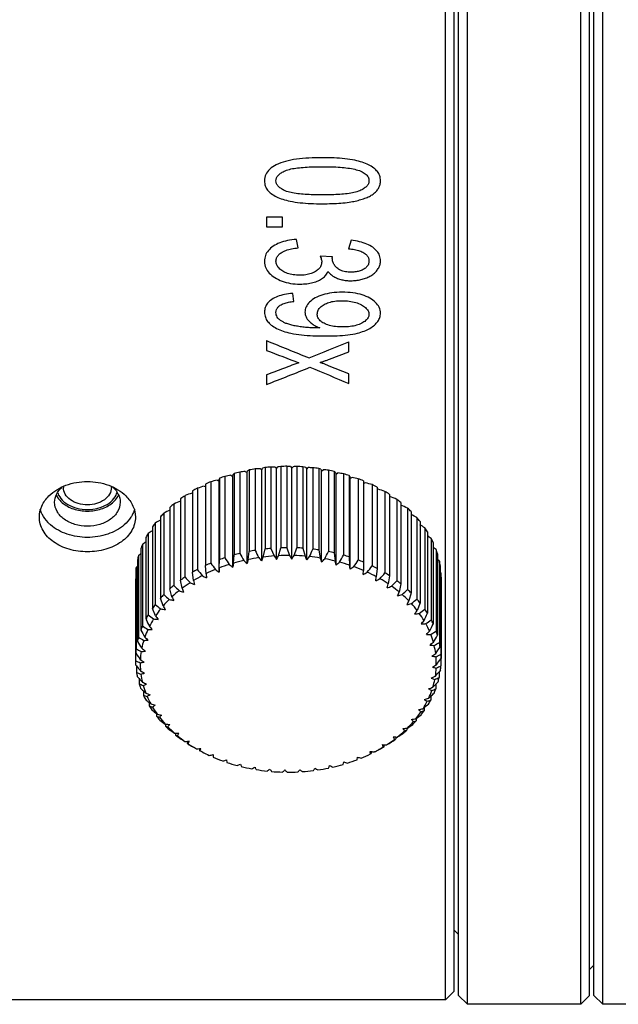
# Model space of a CAD drawing. Header units: millimetres. Extents: x -318 to -72, y -1102 to -995.
# Tile 13 of 24: x -176 to -162, y -1086 to -1063. Entities that reach past the tile are written whole.
import ezdxf

# ---------------------------------------------------------------- set-up
doc = ezdxf.new("R2010")
doc.units = ezdxf.units.MM
doc.header["$LTSCALE"] = 16.335
doc.layers.get('0').update_dxf_attribs({"linetype": 'CONTINUOUS'})

msp = doc.modelspace()

# ---------------------------------------------------------------- linework, layer by layer
at = {"color": 3, "linetype": 'Continuous'}
for p, q in [((-162.571, -1085.983), (-162.571, -1016.383)), ((-166.171, -1085.883), (-166.171, -1016.483)), ((-165.871, -1085.782), (-165.871, -1016.583)), ((-162.871, -1085.782), (-162.871, -1016.583)), ((-162.771, -1085.783), (-162.771, -1016.583)), ((-165.971, -1085.683), (-165.971, -1016.683)), ((-165.671, -1085.983), (-165.671, -1051.483)), ((-163.071, -1085.983), (-163.071, -1051.483)), ((-165.871, -1084.383), (-165.971, -1084.283)), ((-162.771, -1085.083), (-162.871, -1085.183)), ((-165.971, -1085.683), (-166.171, -1085.883)), ((-166.171, -1085.883), (-176.371, -1085.883)), ((-165.671, -1085.983), (-165.871, -1085.783)), ((-162.871, -1085.783), (-163.071, -1085.983)), ((-162.571, -1085.983), (-162.771, -1085.783)), ((-163.071, -1085.983), (-165.671, -1085.983)), ((-155.471, -1085.983), (-162.571, -1085.983))]:
    msp.add_line(p, q, dxfattribs=at)
at = {"linetype": 'Continuous'}
for p, q in [((-169.907, -1067.951), (-170.271, -1067.951)), ((-170.271, -1067.951), (-170.271, -1068.173)), ((-169.907, -1068.173), (-169.907, -1067.951)), ((-170.271, -1068.173), (-169.907, -1068.173)), ((-169.542, -1068.652), (-169.585, -1068.458)), ((-168.334, -1068.478), (-168.391, -1068.671)), ((-168.76, -1068.861), (-169.04, -1068.839)), ((-169.641, -1069.879), (-169.67, -1069.697)), ((-170.271, -1070.778), (-170.271, -1071.001)), ((-168.387, -1071.038), (-168.387, -1070.808)), ((-168.829, -1071.203), (-168.387, -1071.038)), ((-169.528, -1071.284), (-169.686, -1071.343)), ((-168.387, -1071.541), (-168.833, -1071.36)), ((-170.271, -1071.563), (-170.271, -1071.784)), ((-168.387, -1071.756), (-168.387, -1071.541)), ((-170.529, -1073.717), (-170.529, -1075.582)), ((-170.417, -1073.71), (-170.38, -1073.742)), ((-170.38, -1073.742), (-170.361, -1073.703)), ((-170.304, -1073.687), (-170.304, -1075.551)), ((-170.168, -1073.673), (-170.168, -1075.538)), ((-170.07, -1073.674), (-170.038, -1073.709)), ((-170.038, -1073.709), (-170.013, -1073.671)), ((-170.038, -1075.791), (-170.038, -1073.709)), ((-169.94, -1073.66), (-169.94, -1075.524)), ((-169.802, -1073.657), (-169.802, -1075.521)), ((-169.72, -1073.665), (-169.692, -1073.702)), ((-169.692, -1073.702), (-169.662, -1073.666)), ((-169.692, -1075.784), (-169.692, -1073.702)), ((-169.573, -1073.661), (-169.573, -1075.525)), ((-169.436, -1073.668), (-169.436, -1075.533)), ((-169.37, -1073.682), (-169.348, -1073.721)), ((-169.348, -1073.721), (-169.313, -1073.687)), ((-169.348, -1075.803), (-169.348, -1073.721)), ((-169.209, -1073.69), (-169.209, -1075.554)), ((-169.074, -1073.708), (-169.074, -1075.573)), ((-169.025, -1073.726), (-169.008, -1073.766)), ((-169.008, -1073.766), (-168.969, -1073.736)), ((-171.352, -1073.996), (-171.351, -1073.954)), ((-171.347, -1073.931), (-171.347, -1075.796)), ((-171.223, -1073.887), (-171.223, -1075.752)), ((-171.087, -1073.861), (-171.041, -1073.887)), ((-171.041, -1073.887), (-171.034, -1073.845)), ((-171.041, -1075.969), (-171.041, -1073.887)), ((-171.012, -1073.823), (-171.012, -1075.688)), ((-170.882, -1073.789), (-170.882, -1075.654)), ((-170.758, -1073.773), (-170.716, -1073.802)), ((-170.716, -1073.802), (-170.702, -1073.761)), ((-170.716, -1075.884), (-170.716, -1073.802)), ((-170.663, -1073.741), (-170.663, -1075.606)), ((-170.38, -1075.825), (-170.38, -1073.742)), ((-169.008, -1075.849), (-169.008, -1073.766)), ((-168.851, -1073.747), (-168.851, -1075.611)), ((-168.719, -1073.775), (-168.719, -1075.64)), ((-168.687, -1073.796), (-168.677, -1073.838)), ((-168.677, -1073.838), (-168.633, -1073.81)), ((-168.677, -1075.92), (-168.677, -1073.838)), ((-168.503, -1073.831), (-168.503, -1075.695)), ((-168.376, -1073.869), (-168.376, -1075.734)), ((-168.362, -1073.892), (-168.357, -1073.934)), ((-168.31, -1073.91), (-168.357, -1073.934)), ((-168.357, -1076.016), (-168.357, -1073.934)), ((-168.169, -1073.941), (-168.169, -1075.805)), ((-171.853, -1074.159), (-171.853, -1076.024)), ((-171.699, -1074.111), (-171.665, -1074.123)), ((-171.665, -1074.064), (-171.665, -1075.929)), ((-171.548, -1074.011), (-171.548, -1075.876)), ((-171.402, -1073.974), (-171.352, -1073.996)), ((-171.352, -1076.079), (-171.352, -1073.996)), ((-168.048, -1073.989), (-168.048, -1075.853)), ((-168.003, -1074.034), (-168.048, -1074.052)), ((-167.853, -1074.076), (-167.853, -1075.94)), ((-167.739, -1074.133), (-167.739, -1075.997)), ((-167.715, -1074.18), (-167.739, -1074.188)), ((-172.236, -1074.4), (-172.236, -1076.264)), ((-172.136, -1074.33), (-172.136, -1076.195)), ((-171.974, -1074.269), (-171.962, -1074.273)), ((-171.962, -1074.221), (-171.962, -1076.086)), ((-167.557, -1074.234), (-167.557, -1076.099)), ((-167.452, -1074.3), (-167.452, -1076.164)), ((-167.452, -1074.349), (-167.45, -1074.348)), ((-167.286, -1074.415), (-167.286, -1076.279)), ((-172.482, -1074.598), (-172.482, -1076.463)), ((-172.393, -1074.521), (-172.393, -1076.386)), ((-167.191, -1074.488), (-167.191, -1076.352)), ((-167.042, -1074.615), (-167.042, -1076.479)), ((-172.698, -1074.814), (-172.698, -1076.679)), ((-172.621, -1074.731), (-172.621, -1076.596)), ((-166.958, -1074.694), (-166.958, -1076.559)), ((-166.828, -1074.832), (-166.828, -1076.697)), ((-172.883, -1075.046), (-172.883, -1076.911)), ((-172.817, -1074.957), (-172.817, -1076.822)), ((-166.755, -1074.918), (-166.755, -1076.783)), ((-166.646, -1075.065), (-166.646, -1076.93)), ((-173.033, -1075.291), (-173.033, -1077.155)), ((-172.981, -1075.197), (-172.981, -1077.062)), ((-166.586, -1075.156), (-166.586, -1077.021)), ((-166.498, -1075.311), (-166.498, -1077.175)), ((-173.148, -1075.545), (-173.148, -1077.41)), ((-173.109, -1075.449), (-173.109, -1077.313)), ((-170.168, -1075.538), (-170.097, -1075.711)), ((-169.993, -1075.705), (-169.94, -1075.524)), ((-169.802, -1075.521), (-169.742, -1075.7)), ((-169.638, -1075.702), (-169.573, -1075.525)), ((-169.436, -1075.533), (-169.388, -1075.715)), ((-166.452, -1075.405), (-166.452, -1077.27)), ((-166.386, -1075.566), (-166.452, -1075.514)), ((-173.148, -1075.664), (-173.201, -1075.708)), ((-173.201, -1075.708), (-173.201, -1077.573)), ((-171.028, -1075.876), (-171.012, -1075.688)), ((-170.692, -1075.793), (-170.663, -1075.606)), ((-170.345, -1075.735), (-170.304, -1075.551)), ((-169.074, -1075.573), (-169.038, -1075.758)), ((-168.719, -1075.64), (-168.696, -1075.828)), ((-168.376, -1075.734), (-168.366, -1075.923)), ((-166.386, -1075.566), (-166.386, -1077.431)), ((-166.354, -1075.664), (-166.354, -1077.528)), ((-173.226, -1075.946), (-173.255, -1075.974)), ((-173.255, -1075.974), (-173.255, -1077.838)), ((-173.226, -1075.808), (-173.226, -1077.672)), ((-171.655, -1076.118), (-171.665, -1075.929)), ((-171.35, -1075.985), (-171.352, -1076.079)), ((-171.35, -1075.985), (-171.347, -1075.796)), ((-171.028, -1075.876), (-171.041, -1075.969)), ((-170.692, -1075.793), (-170.716, -1075.884)), ((-168.677, -1075.92), (-168.696, -1075.828)), ((-168.357, -1076.016), (-168.366, -1075.923)), ((-168.048, -1075.853), (-168.051, -1076.043)), ((-166.312, -1075.828), (-166.354, -1075.791)), ((-166.312, -1075.828), (-166.312, -1077.693)), ((-166.293, -1075.928), (-166.293, -1077.793)), ((-173.265, -1076.074), (-173.265, -1077.939)), ((-171.939, -1076.273), (-171.962, -1076.086)), ((-171.655, -1076.118), (-171.646, -1076.211)), ((-168.053, -1076.136), (-168.051, -1076.043)), ((-167.768, -1076.279), (-167.755, -1076.186)), ((-167.739, -1075.997), (-167.755, -1076.186)), ((-167.452, -1076.164), (-167.481, -1076.351)), ((-166.275, -1076.095), (-166.293, -1076.077)), ((-166.275, -1076.095), (-166.275, -1077.96)), ((-166.271, -1076.196), (-166.271, -1078.061)), ((-173.265, -1076.236), (-173.271, -1076.242)), ((-173.271, -1076.242), (-173.271, -1078.106)), ((-172.2, -1076.45), (-172.236, -1076.264)), ((-171.939, -1076.273), (-171.92, -1076.366)), ((-167.505, -1076.443), (-167.481, -1076.351)), ((-167.191, -1076.352), (-167.232, -1076.537)), ((-172.434, -1076.645), (-172.482, -1076.463)), ((-166.958, -1076.559), (-167.011, -1076.74)), ((-172.639, -1076.857), (-172.698, -1076.679)), ((-166.755, -1076.783), (-166.82, -1076.959)), ((-172.812, -1077.084), (-172.883, -1076.911)), ((-173.248, -1078.229), (-173.267, -1078.207)), ((-173.248, -1078.229), (-173.248, -1078.374)), ((-166.277, -1078.068), (-166.277, -1078.228)), ((-166.271, -1078.061), (-166.277, -1078.068)), ((-173.188, -1078.52), (-173.23, -1078.474)), ((-166.287, -1078.329), (-166.316, -1078.363)), ((-166.316, -1078.363), (-166.316, -1078.495)), ((-173.188, -1078.52), (-173.188, -1078.638)), ((-166.341, -1078.594), (-166.394, -1078.649)), ((-166.394, -1078.649), (-166.394, -1078.757)), ((-173.09, -1078.801), (-173.09, -1078.897)), ((-173.034, -1078.856), (-173.09, -1078.801)), ((-166.509, -1078.925), (-166.555, -1078.969)), ((-166.509, -1078.925), (-166.509, -1079.011)), ((-172.956, -1079.07), (-172.956, -1079.146)), ((-172.92, -1079.102), (-172.956, -1079.07)), ((-172.786, -1079.326), (-172.786, -1079.384)), ((-172.772, -1079.338), (-172.786, -1079.326)), ((-166.659, -1079.188), (-166.685, -1079.21)), ((-166.659, -1079.188), (-166.659, -1079.256)), ((-172.59, -1079.561), (-172.584, -1079.562)), ((-172.584, -1079.561), (-172.584, -1079.608)), ((-166.843, -1079.437), (-166.849, -1079.441)), ((-166.843, -1079.437), (-166.843, -1079.488)), ((-172.378, -1079.769), (-172.351, -1079.77)), ((-172.351, -1079.77), (-172.351, -1079.815)), ((-167.06, -1079.659), (-167.045, -1079.658)), ((-167.06, -1079.659), (-167.06, -1079.704)), ((-172.09, -1079.958), (-172.09, -1080.003)), ((-167.58, -1080.036), (-167.58, -1080.081)), ((-167.306, -1079.858), (-167.306, -1079.903)), ((-171.803, -1080.123), (-171.774, -1080.119)), ((-171.803, -1080.123), (-171.803, -1080.169)), ((-171.803, -1080.169), (-171.802, -1080.17)), ((-171.742, -1080.201), (-171.787, -1080.177)), ((-171.494, -1080.263), (-171.489, -1080.262)), ((-171.494, -1080.263), (-171.494, -1080.314)), ((-171.489, -1080.262), (-171.491, -1080.321)), ((-167.895, -1080.187), (-167.877, -1080.19)), ((-167.887, -1080.245), (-167.895, -1080.187)), ((-167.887, -1080.245), (-167.877, -1080.238)), ((-167.877, -1080.19), (-167.877, -1080.238)), ((-167.797, -1080.2), (-167.801, -1080.202)), ((-167.797, -1080.2), (-167.799, -1080.201)), ((-171.494, -1080.314), (-171.491, -1080.321)), ((-171.185, -1080.382), (-171.176, -1080.441)), ((-168.192, -1080.378), (-168.189, -1080.319))]:
    msp.add_line(p, q, dxfattribs=at)
for centre, radius, start, end in [((-51.494, -778.275), 315.699, 247.89942, 248.09106), ((-286.557, -780.018), 313.883, 291.93752, 292.11563), ((-48.758, -753.416), 340.038, 249.06245, 249.19646), ((-282.305, -788.805), 304.35, 291.59911, 291.80106), ((-59.891, -809.534), 283.782, 247.32843, 247.52232), ((-169.791, -1078.26), 4.602, 99.2235, 100.9156), ((-169.894, -1082.83), 9.134, 93.2879, 93.9886), ((-169.599, -1076.289), 2.696, 105.1522, 106.4058), ((-169.775, -1078.379), 4.722, 94.7729, 96.4367), ((-170.184, -1080.591), 6.918, 89.0547, 89.8606), ((-169.358, -1077.77), 4.151, 98.0561, 99.0797), ((-169.771, -1078.435), 4.778, 90.372, 92.0227), ((-170.233, -1078.624), 4.986, 84.0946, 85.0415), ((-169.296, -1079.608), 5.954, 92.6651, 93.5238), ((-169.77, -1078.418), 4.762, 85.9748, 87.6294), ((-170.08, -1076.983), 3.376, 77.8693, 79.0106), ((-169.462, -1081.755), 8.069, 88.2044, 88.9424), ((-169.761, -1078.327), 4.67, 81.5358, 83.2125), ((-169.776, -1075.71), 2.122, 69.2474, 70.6563), ((-169.892, -1084.154), 10.459, 84.2904, 84.9372), ((-169.056, -1074.347), 2.329, 169.7002, 170.2771), ((-169.9, -1077.852), 4.18, 108.4542, 110.2578), ((-168.462, -1087.892), 14.274, 100.5953, 101.1514), ((-170.299, -1074.553), 1.02, 134.3229, 136.0724), ((-169.831, -1078.079), 4.417, 103.7681, 105.5069), ((-169.328, -1085.284), 11.599, 97.0796, 97.6995), ((-169.957, -1075.206), 1.626, 115.7288, 117.2867), ((-169.733, -1078.173), 4.513, 77.0105, 78.726), ((-169.404, -1074.842), 1.268, 55.5616, 57.2758), ((-170.615, -1086.745), 13.086, 80.7118, 81.2877), ((-169.679, -1077.966), 4.3, 72.3518, 74.1239), ((-169.227, -1074.403), 1.005, 30.5804, 32.0972), ((-171.656, -1089.465), 15.911, 77.342, 77.8613), ((-169.594, -1077.722), 4.041, 67.511, 69.3582), ((-174.629, -1074.141), 0.292, 176.3656, 179.9942), ((-174.113, -1074.141), 0.292, 0.0059, 3.6633), ((-170.136, -1077.329), 3.605, 118.4484, 120.4385), ((-165.759, -1093.324), 20.111, 107.1791, 107.6409), ((-170.001, -1077.596), 3.904, 113.3308, 115.2181), ((-167.277, -1090.593), 17.123, 103.9387, 104.4432), ((-173.03, -1092.25), 18.897, 74.0993, 74.5724), ((-169.475, -1077.458), 3.751, 62.4378, 64.3792), ((-174.75, -1095.039), 22.013, 70.9276, 71.3622), ((-170.299, -1077.068), 3.297, 123.8582, 125.9703), ((-163.897, -1096.028), 23.21, 110.3654, 110.7913), ((-169.325, -1077.192), 3.446, 57.0811, 59.1359), ((-176.825, -1097.774), 25.232, 67.7863, 68.1881), ((-169.149, -1076.94), 3.139, 51.3906, 53.5773), ((-170.483, -1076.828), 2.995, 129.61, 131.8618), ((-161.635, -1098.766), 26.524, 113.5577, 113.9284), ((-179.215, -1100.301), 28.425, 64.6432, 64.975), ((-168.958, -1076.717), 2.845, 45.3205, 47.6554), ((-170.678, -1076.624), 2.712, 135.7484, 138.1542), ((-158.782, -1101.801), 30.402, 116.7848, 117.0783), ((-182.147, -1103.021), 32.083, 61.477, 61.741), ((-168.762, -1076.534), 2.577, 38.8353, 41.3297), ((-170.872, -1076.461), 2.459, 142.3063, 144.8744), ((-155.611, -1104.441), 34.137, 120.0359, 120.267), ((-185.523, -1105.588), 35.889, 58.2653, 58.4709), ((-168.575, -1076.395), 2.343, 31.9176, 34.5748), ((-171.05, -1076.344), 2.245, 149.2973, 152.0261), ((-151.979, -1106.915), 38.04, 123.3341, 123.5109), ((-189.38, -1107.979), 39.885, 54.991, 55.1453), ((-168.409, -1076.301), 2.152, 24.5776, 27.3894), ((-171.201, -1076.27), 2.077, 156.7054, 159.5802), ((-147.835, -1109.201), 42.166, 126.6969, 126.8255), ((-169.775, -1080.244), 4.722, 94.7729, 96.4367), ((-169.771, -1080.299), 4.778, 90.372, 92.0227), ((-169.77, -1080.283), 4.762, 85.9748, 87.6294), ((-171.314, -1076.232), 1.958, 164.4769, 167.4676), ((-169.905, -1079.702), 4.164, 108.4507, 110.2614), ((-115.351, -1039.879), 66.397, 212.70321, 212.86094), ((-169.834, -1079.931), 4.403, 103.7654, 105.5095), ((-105.607, -1039.044), 74.841, 209.28592, 209.4273), ((-169.793, -1080.145), 4.444, 98.4739, 101.6653), ((-169.793, -1080.115), 4.592, 99.2217, 100.9174), ((-93.483, -1038.391), 85.553, 205.76741, 205.89206), ((-153.002, -1060.04), 23.477, 222.0009, 222.2479), ((-206.612, -1061.726), 38.878, 338.738, 338.8789), ((-169.775, -1080.269), 4.569, 94.0388, 97.1708), ((-149.529, -1060.531), 25.563, 216.4301, 216.6532), ((-197.908, -1061.284), 31.42, 332.5018, 332.6787), ((-169.771, -1080.328), 4.629, 89.6454, 92.7493), ((-144.931, -1061.024), 28.827, 210.6032, 210.7977), ((-192.334, -1060.801), 27.15, 326.5067, 326.7148), ((-169.77, -1080.315), 4.615, 85.2475, 88.3566), ((-138.218, -1061.492), 34.262, 204.5287, 204.6899), ((-188.329, -1060.305), 24.504, 320.7697, 321.0042), ((-254.086, -1038.104), 92.772, 336.07577, 336.19113), ((-169.763, -1080.234), 4.534, 80.8015, 83.9468), ((-169.762, -1080.199), 4.677, 81.5372, 83.2111), ((-126.986, -1061.907), 44.274, 198.2311, 198.3541), ((-240.186, -1038.667), 80.334, 332.48764, 332.61995), ((-169.736, -1080.049), 4.525, 77.0127, 78.7238), ((-229.261, -1039.4), 70.773, 328.99797, 329.14682), ((-169.684, -1079.845), 4.315, 72.3548, 74.1208), ((-168.277, -1076.247), 2.009, 16.8622, 19.8054), ((-171.381, -1076.22), 1.89, 172.5163, 175.5792), ((-170.009, -1079.444), 3.886, 113.3264, 115.2225), ((-123.449, -1040.911), 59.464, 216.01497, 216.18885), ((-169.903, -1079.742), 4.026, 107.6508, 111.0613), ((-158.255, -1059.193), 21.093, 232.4034, 232.6869), ((-169.834, -1079.965), 4.26, 102.9956, 106.2794), ((-155.825, -1059.584), 22.078, 227.3203, 227.5872), ((-185.194, -1059.827), 22.775, 315.2925, 315.5491), ((-169.738, -1080.09), 4.388, 76.2614, 79.4751), ((-182.573, -1059.396), 21.59, 310.0646, 310.3395), ((-169.688, -1079.894), 4.186, 71.58, 74.8956), ((-180.269, -1059.046), 20.734, 305.0666, 305.3567), ((-220.335, -1040.323), 63.09, 325.61202, 325.77712), ((-169.608, -1079.66), 3.939, 66.7086, 70.1606), ((-169.6, -1079.603), 4.058, 67.5149, 69.3542), ((-212.824, -1041.45), 56.675, 322.3331, 322.5143), ((-169.483, -1079.34), 3.77, 62.4427, 64.3744), ((-168.187, -1076.224), 1.917, 8.8594, 11.8955), ((-170.31, -1078.917), 3.278, 123.852, 125.9765), ((-136.353, -1043.619), 48.389, 222.3135, 222.5197), ((-170.145, -1079.177), 3.586, 118.443, 120.4439), ((-170.137, -1079.234), 3.465, 117.558, 121.3289), ((-130.354, -1042.155), 53.566, 219.2187, 219.4087), ((-162.455, -1058.728), 19.752, 241.9572, 242.2664), ((-170.005, -1079.493), 3.757, 112.4881, 116.0607), ((-160.437, -1058.899), 20.354, 237.273, 237.5704), ((-178.17, -1058.804), 20.069, 300.2722, 300.5752), ((-169.496, -1079.406), 3.66, 61.5964, 65.2206), ((-206.36, -1042.794), 51.136, 319.1627, 319.36), ((-169.335, -1079.073), 3.465, 57.0869, 59.1302), ((-168.149, -1076.219), 1.878, 0.6954, 3.7716), ((-170.495, -1078.679), 2.976, 129.603, 131.8688), ((-141.636, -1045.306), 43.725, 225.2994, 225.5224), ((-170.298, -1078.982), 3.167, 122.9118, 126.9167), ((-164.353, -1058.706), 19.213, 246.4876, 246.8071), ((-176.211, -1058.698), 19.503, 295.651, 295.965), ((-169.353, -1079.147), 3.365, 56.1923, 60.0248), ((-174.357, -1058.75), 18.973, 291.1696, 291.4934), ((-200.705, -1044.359), 46.214, 316.1011, 316.3149), ((-169.185, -1078.901), 3.067, 50.4459, 54.522), ((-169.161, -1078.82), 3.158, 51.3972, 53.5708), ((-170.691, -1078.477), 2.695, 135.7409, 138.1617), ((-146.327, -1047.212), 39.431, 228.1775, 228.4179), ((-170.478, -1078.753), 2.875, 128.6001, 132.8717), ((-141.264, -1062.421), 34.262, 204.5287, 204.6899), ((-166.157, -1058.85), 18.684, 250.8983, 251.2271), ((-130.148, -1062.599), 44.274, 198.2311, 198.3541), ((-203.499, -1062.527), 38.878, 338.738, 338.8789), ((-172.593, -1058.975), 18.437, 286.7925, 287.1254), ((-195.704, -1046.146), 41.733, 313.1474, 313.3781), ((-169.001, -1078.683), 2.781, 44.3125, 48.6634), ((-168.97, -1078.595), 2.863, 45.3278, 47.6481), ((-170.883, -1078.317), 2.444, 142.2987, 144.8821), ((-150.509, -1049.324), 35.409, 230.9491, 231.208), ((-170.667, -1078.558), 2.604, 134.6692, 139.2333), ((-147.827, -1062.182), 28.827, 210.6032, 210.7977), ((-167.873, -1059.174), 18.131, 255.2254, 255.5631), ((-194.926, -1062.319), 31.42, 332.5018, 332.6787), ((-170.917, -1059.383), 17.865, 282.4822, 282.8237), ((-191.253, -1048.148), 37.572, 310.3, 310.5487), ((-168.811, -1078.501), 2.518, 37.7582, 42.4068), ((-168.775, -1078.409), 2.592, 38.843, 41.3221), ((-171.061, -1078.203), 2.233, 149.29, 152.0334), ((-154.237, -1051.624), 31.598, 233.6156, 233.8947), ((-170.853, -1078.404), 2.362, 141.1554, 146.0253), ((-152.245, -1061.904), 25.563, 216.4301, 216.6532), ((-169.5, -1059.684), 17.532, 259.5071, 259.8533), ((-189.516, -1062.059), 27.15, 326.5067, 326.7148), ((-169.333, -1059.977), 17.24, 278.1994, 278.5495), ((-187.283, -1050.348), 33.652, 307.5572, 307.825), ((-168.629, -1078.362), 2.289, 30.7687, 35.7237), ((-251.463, -1039.57), 92.772, 336.07577, 336.19113), ((-168.586, -1078.267), 2.357, 31.9252, 34.5673), ((-171.21, -1078.131), 2.068, 156.6992, 159.5864), ((-157.546, -1054.085), 27.96, 236.1781, 236.4794), ((-95.987, -1039.964), 85.553, 205.76741, 205.89206), ((-171.024, -1078.295), 2.159, 148.0767, 153.2467), ((-155.506, -1061.614), 23.477, 222.0009, 222.2479), ((-171.03, -1060.378), 16.874, 263.7838, 264.1386), ((-185.707, -1061.772), 24.504, 320.7697, 321.0042), ((-167.852, -1060.752), 16.555, 273.9021, 274.2609), ((-183.749, -1052.725), 29.923, 304.917, 305.2059), ((-168.465, -1078.267), 2.1, 23.359, 28.608), ((-237.786, -1040.325), 80.334, 332.48764, 332.61995), ((-168.419, -1078.17), 2.163, 24.5845, 27.3825), ((-171.32, -1078.096), 1.952, 164.4725, 167.472), ((-160.462, -1056.674), 24.476, 238.6363, 238.9628), ((-107.873, -1040.8), 74.841, 209.28592, 209.4273), ((-171.168, -1078.227), 2, 155.4236, 160.8621), ((-158.091, -1061.34), 22.078, 227.3203, 227.5872), ((-172.451, -1061.247), 16.157, 268.0991, 268.4626), ((-182.795, -1061.485), 22.775, 315.2925, 315.5491), ((-166.483, -1061.696), 15.812, 269.5449, 269.9125), ((-180.622, -1055.249), 26.356, 302.3784, 302.6908), ((-168.334, -1078.212), 1.957, 15.582, 21.0856), ((-227.111, -1041.233), 70.773, 328.99797, 329.14682), ((-168.284, -1078.114), 2.017, 16.8677, 19.7999), ((-117.354, -1041.799), 66.397, 212.70321, 212.86094), ((-171.273, -1078.193), 1.889, 163.1491, 168.7954), ((-173.753, -1062.274), 15.386, 272.5008, 272.8732), ((-180.424, -1061.23), 21.59, 310.0646, 310.3395), ((-165.239, -1062.788), 15.021, 265.0778, 265.4543), ((-177.879, -1057.882), 22.94, 299.9412, 300.2804), ((-168.243, -1078.187), 1.863, 7.5327, 13.2223), ((-218.46, -1042.31), 63.09, 325.61202, 325.77712), ((-168.192, -1078.089), 1.921, 8.8628, 11.8921), ((-171.381, -1078.084), 1.89, 172.5163, 175.5792), ((-125.167, -1042.974), 59.464, 216.01497, 216.18885), ((-163.001, -1059.349), 21.142, 240.9885, 241.3441), ((-171.332, -1078.182), 1.829, 171.1644, 176.9311), ((-174.927, -1063.437), 14.575, 277.0422, 277.4235), ((-160.258, -1061.113), 21.093, 232.4034, 232.6869), ((-178.394, -1061.033), 20.734, 305.0666, 305.3567), ((-164.125, -1064.002), 14.199, 260.4445, 260.8298), ((-175.506, -1060.582), 19.677, 297.6073, 297.9777), ((-168.201, -1078.182), 1.82, 359.3426, 5.1244), ((-168.149, -1078.083), 1.878, 0.6954, 3.7716), ((-171.393, -1078.083), 1.878, 180.6954, 183.7716), ((-165.178, -1062.065), 17.967, 243.2302, 243.6199), ((-132.124, -1044.631), 53.104, 219.2491, 219.4092), ((-171.341, -1078.182), 1.82, 179.3426, 185.1244), ((-175.969, -1064.704), 13.746, 281.7838, 282.1737), ((-162.155, -1060.961), 20.354, 237.273, 237.5704), ((-176.589, -1060.924), 20.069, 300.2722, 300.5752), ((-173.489, -1063.3), 16.579, 295.3816, 295.789), ((-211.125, -1043.661), 56.526, 322.3329, 322.5055), ((-168.161, -1078.082), 1.89, 352.5163, 355.5792), ((-171.35, -1078.078), 1.921, 188.8628, 191.8921), ((-167.007, -1064.771), 14.967, 245.3521, 245.7829), ((-163.868, -1060.911), 19.752, 241.9572, 242.2664), ((-176.882, -1066.043), 12.929, 286.7952, 287.1927), ((-171.299, -1078.176), 1.863, 187.5327, 193.2223), ((-174.941, -1060.928), 19.503, 295.651, 295.965), ((-163.142, -1065.307), 13.371, 255.5812, 255.9747), ((-168.209, -1078.181), 1.829, 351.1644, 356.9311), ((-204.573, -1045.469), 50.454, 319.1619, 319.3108), ((-138.117, -1046.512), 47.481, 222.3863, 222.5208), ((-171.258, -1078.053), 2.017, 196.8677, 199.7999), ((-168.501, -1067.414), 12.164, 247.3378, 247.8193), ((-165.448, -1060.985), 19.213, 246.4876, 246.8071), ((-177.686, -1067.4), 12.176, 292.1569, 292.5595), ((-171.208, -1078.152), 1.957, 195.582, 201.0856), ((-162.284, -1066.665), 12.571, 250.4143, 250.8147), ((-168.269, -1078.171), 1.889, 343.1491, 348.7954), ((-198.991, -1047.413), 45.147, 316.0998, 316.2215), ((-171.815, -1065.984), 13.666, 293.2739, 293.7264), ((-168.222, -1078.071), 1.952, 344.4725, 347.472), ((-141.626, -1046.874), 44.825, 225.3009, 225.4185), ((-171.123, -1077.997), 2.163, 204.5845, 207.3825), ((-169.68, -1069.939), 9.585, 249.1586, 249.7045), ((-166.92, -1061.2), 18.684, 250.8983, 251.2271), ((-178.401, -1068.762), 11.51, 297.9603, 298.3645), ((-171.076, -1078.096), 2.1, 203.359, 208.608), ((-173.412, -1061.064), 18.973, 291.1696, 291.4934), ((-161.536, -1068.052), 11.825, 244.8596, 245.2646), ((-168.374, -1078.137), 2, 335.4236, 340.8621), ((-195.69, -1047.89), 42.599, 313.2367, 313.3769), ((-170.467, -1068.58), 10.961, 291.3023, 291.8111), ((-168.332, -1078.035), 2.068, 336.6992, 339.5864), ((-146.339, -1049.147), 40.048, 228.1786, 228.3474), ((-170.955, -1077.9), 2.357, 211.9252, 214.5673), ((-170.564, -1072.292), 7.26, 250.7636, 251.3942), ((-168.296, -1061.57), 18.131, 255.2254, 255.5631), ((-179.087, -1070.075), 11.013, 304.3078, 304.7073), ((-168.517, -1078.069), 2.159, 328.0767, 333.2467), ((-191.266, -1050.228), 38.002, 310.3537, 310.5478), ((-171.984, -1061.349), 18.437, 286.7925, 287.1254), ((-160.848, -1069.398), 11.222, 238.8227, 239.227), ((-169.425, -1071.034), 8.494, 289.4989, 290.0803), ((-168.481, -1077.964), 2.233, 329.29, 332.0334), ((-150.444, -1051.561), 35.638, 230.9496, 231.1762), ((-170.913, -1078.001), 2.289, 210.7687, 215.7237), ((-169.579, -1062.099), 17.532, 259.5071, 259.8533), ((-179.845, -1071.298), 10.792, 311.3068, 311.6914), ((-168.707, -1077.945), 2.385, 321.1732, 324.7905), ((-187.41, -1052.701), 33.731, 307.5692, 307.8248), ((-170.65, -1061.791), 17.865, 282.4822, 282.8237), ((-160.151, -1070.676), 10.83, 232.2008, 232.5965), ((-168.651, -1077.985), 2.317, 324.7963, 326.0371), ((-168.666, -1073.291), 6.293, 287.922, 288.6006), ((-168.684, -1077.831), 2.476, 322.3087, 323.4409), ((-168.649, -1077.857), 2.432, 323.44, 324.8835), ((-170.767, -1077.758), 2.592, 218.843, 221.3221), ((-171.18, -1074.421), 5.216, 252.0591, 252.8059), ((-170.731, -1077.863), 2.518, 217.7582, 222.4068), ((-153.97, -1054.032), 31.598, 233.6156, 233.8947), ((-170.763, -1062.784), 16.876, 263.804, 264.1386), ((-180.866, -1072.392), 11.035, 319.0563, 319.4114), ((-168.875, -1077.806), 2.604, 314.6692, 319.2333), ((-184.172, -1055.121), 29.923, 304.917, 305.2059), ((-169.412, -1062.392), 17.24, 278.1994, 278.5495), ((-159.315, -1071.846), 10.782, 224.8923, 225.2672), ((-168.851, -1077.69), 2.695, 315.7409, 318.1617), ((-168.163, -1075.303), 4.388, 286.6833, 287.4985), ((-171.557, -1076.279), 3.483, 252.8592, 253.7752), ((-170.571, -1077.572), 2.863, 225.3278, 227.6481), ((-170.541, -1077.681), 2.781, 224.3125, 228.6634), ((-156.937, -1056.459), 27.96, 236.1781, 236.4794), ((-171.841, -1063.609), 16.169, 268.1936, 268.4626), ((-171.732, -1077.822), 2.086, 252.7486, 253.9323), ((-170.381, -1077.347), 3.158, 231.3972, 233.5708), ((-182.566, -1073.324), 12.144, 327.6221, 327.9279), ((-170.357, -1077.462), 3.067, 230.4459, 234.522), ((-169.064, -1077.611), 2.875, 308.6001, 312.8717), ((-181.384, -1057.599), 26.356, 302.3784, 302.6908), ((-169.047, -1077.488), 2.976, 309.603, 311.8688), ((-168.275, -1063.142), 16.561, 273.9022, 274.2076), ((-158.072, -1072.872), 11.337, 216.8142, 217.1513), ((-167.882, -1077.022), 2.805, 286.0161, 287.0373), ((-159.517, -1058.988), 24.476, 238.6363, 238.9628), ((-172.807, -1064.618), 15.356, 272.5006, 272.6762), ((-172.809, -1064.563), 15.412, 272.6762, 272.873), ((-171.742, -1079.015), 1.046, 250.6033, 252.2658), ((-170.207, -1077.094), 3.465, 237.0869, 239.1302), ((-186.072, -1074.065), 15.221, 336.999, 337.2322), ((-170.189, -1077.216), 3.365, 236.1923, 240.0248), ((-150.493, -1074.367), 18.041, 198.3013, 198.4949), ((-166.33, -1065.033), 15.055, 265.078, 265.2393), ((-166.335, -1065.092), 14.995, 265.2393, 265.4544), ((-169.244, -1077.382), 3.167, 302.9118, 306.9167), ((-178.973, -1060.162), 22.94, 299.9412, 300.2804), ((-169.232, -1077.25), 3.278, 303.852, 305.9765), ((-155.797, -1073.721), 13.101, 207.9326, 208.21), ((-167.246, -1064.028), 15.83, 269.5451, 269.7821), ((-167.787, -1078.41), 1.568, 286.4872, 287.8508), ((-167.246, -1064.079), 15.78, 269.7822, 269.9127), ((-161.731, -1061.579), 21.142, 240.9885, 241.3441), ((-173.654, -1065.686), 14.555, 277.042, 277.3074), ((-171.625, -1079.833), 0.38, 242.3488, 244.8628), ((-196.116, -1074.592), 24.962, 347.0695, 347.2073), ((-170.038, -1076.941), 3.679, 242.3973, 245.2173), ((-174.386, -1066.829), 13.742, 281.7838, 282.1505), ((-169.537, -1076.871), 3.757, 292.4881, 296.0607), ((-165.541, -1066.198), 14.185, 260.52, 260.8299), ((-169.433, -1077.078), 3.525, 297.6539, 299.4413), ((-169.41, -1077.12), 3.477, 299.4434, 299.6507), ((-169.38, -1077.171), 3.417, 299.645, 301.3366), ((-169.396, -1076.99), 3.586, 298.443, 300.4439), ((-167.839, -1079.435), 0.697, 289.864, 291.8868), ((-169.934, -1076.703), 3.939, 246.7086, 250.1606), ((-175.006, -1068.031), 12.929, 286.7952, 287.1927), ((-169.854, -1076.469), 4.186, 251.58, 254.8956), ((-175.525, -1069.261), 12.146, 292.1564, 292.56), ((-153.631, -1074.778), 18.152, 198.3019, 198.4943), ((-169.708, -1076.398), 4.26, 282.9956, 286.2794), ((-192.69, -1074.936), 24.805, 347.069, 347.2077), ((-164.287, -1068.585), 12.571, 250.4143, 250.8147), ((-169.639, -1076.621), 4.026, 287.6508, 291.0613), ((-164.86, -1067.369), 13.371, 255.5812, 255.9747), ((-169.804, -1076.273), 4.388, 256.2614, 259.4751), ((-175.986, -1070.451), 11.476, 297.9597, 298.3651), ((-158.894, -1074.378), 13.174, 207.9334, 208.2093), ((-169.779, -1076.129), 4.534, 260.8015, 263.9468), ((-176.443, -1071.572), 10.975, 304.3071, 304.708), ((-161.073, -1073.768), 11.393, 216.8151, 217.1505), ((-169.771, -1076.049), 4.615, 265.2475, 268.3566), ((-176.999, -1072.587), 10.749, 311.306, 311.6922), ((-162.178, -1072.971), 10.829, 224.8931, 225.2664), ((-169.771, -1076.035), 4.629, 269.6454, 272.7493), ((-177.846, -1073.46), 10.984, 319.0555, 319.4122), ((-162.842, -1072.018), 10.87, 232.2015, 232.5957), ((-169.767, -1076.095), 4.569, 274.0388, 277.1708), ((-179.398, -1074.159), 12.08, 327.6212, 327.9287), ((-163.334, -1070.941), 11.258, 238.8233, 239.2263), ((-169.749, -1076.218), 4.444, 278.4739, 281.6653), ((-182.779, -1074.658), 15.132, 336.9983, 337.2329), ((-163.789, -1069.779), 11.857, 244.8601, 245.264)]:
    msp.add_arc(centre, radius, start, end, dxfattribs=at)
for points in [[(-170.046, -1066.748), (-170.106, -1066.778), (-170.206, -1066.845), (-170.295, -1066.967), (-170.315, -1067.064), (-170.315, -1067.117)], [(-168.989, -1066.587), (-169.096, -1066.587), (-169.303, -1066.594), (-169.586, -1066.617), (-169.842, -1066.666), (-169.982, -1066.717), (-170.046, -1066.748)], [(-168.247, -1066.646), (-168.321, -1066.631), (-168.474, -1066.607), (-168.718, -1066.591), (-168.896, -1066.587), (-168.989, -1066.587)], [(-167.813, -1066.823), (-167.85, -1066.796), (-167.93, -1066.746), (-168.076, -1066.688), (-168.188, -1066.659), (-168.247, -1066.646)], [(-170.053, -1067.117), (-170.053, -1067.094), (-170.044, -1067.049), (-170.003, -1066.985), (-169.93, -1066.93), (-169.873, -1066.9), (-169.842, -1066.886)], [(-169.842, -1066.886), (-169.802, -1066.87), (-169.715, -1066.842), (-169.56, -1066.819), (-169.39, -1066.803), (-169.201, -1066.795), (-169.061, -1066.793), (-168.989, -1066.793)], [(-168.989, -1066.793), (-168.915, -1066.793), (-168.775, -1066.795), (-168.582, -1066.804), (-168.407, -1066.822), (-168.246, -1066.849), (-168.154, -1066.879), (-168.111, -1066.896)], [(-168.111, -1066.896), (-168.071, -1066.913), (-168.003, -1066.952), (-167.938, -1067.027), (-167.924, -1067.084), (-167.925, -1067.114)], [(-167.66, -1067.117), (-167.661, -1067.075), (-167.673, -1066.997), (-167.724, -1066.904), (-167.78, -1066.849), (-167.813, -1066.823)], [(-170.315, -1067.117), (-170.315, -1067.159), (-170.302, -1067.237), (-170.252, -1067.329), (-170.196, -1067.384), (-170.163, -1067.409)], [(-169.84, -1067.346), (-169.871, -1067.332), (-169.928, -1067.301), (-170.001, -1067.248), (-170.044, -1067.183), (-170.053, -1067.139), (-170.053, -1067.117)], [(-167.925, -1067.114), (-167.924, -1067.138), (-167.933, -1067.182), (-167.975, -1067.246), (-168.047, -1067.301), (-168.104, -1067.331), (-168.136, -1067.345)], [(-167.746, -1067.344), (-167.726, -1067.321), (-167.693, -1067.272), (-167.667, -1067.199), (-167.66, -1067.145), (-167.66, -1067.117)], [(-170.163, -1067.409), (-170.126, -1067.436), (-170.045, -1067.485), (-169.9, -1067.542), (-169.788, -1067.571), (-169.728, -1067.583)], [(-168.989, -1067.439), (-169.061, -1067.439), (-169.199, -1067.436), (-169.388, -1067.428), (-169.556, -1067.413), (-169.712, -1067.389), (-169.8, -1067.362), (-169.84, -1067.346)], [(-168.136, -1067.345), (-168.176, -1067.361), (-168.262, -1067.389), (-168.418, -1067.412), (-168.587, -1067.428), (-168.777, -1067.436), (-168.916, -1067.439), (-168.989, -1067.439)], [(-167.989, -1067.505), (-167.954, -1067.492), (-167.889, -1067.461), (-167.808, -1067.407), (-167.765, -1067.366), (-167.746, -1067.344)], [(-169.728, -1067.583), (-169.655, -1067.597), (-169.502, -1067.621), (-169.258, -1067.638), (-169.081, -1067.642), (-168.989, -1067.641)], [(-168.989, -1067.641), (-168.914, -1067.642), (-168.768, -1067.639), (-168.566, -1067.629), (-168.438, -1067.614), (-168.375, -1067.605)], [(-168.375, -1067.605), (-168.327, -1067.598), (-168.235, -1067.581), (-168.106, -1067.548), (-168.027, -1067.52), (-167.989, -1067.505)], [(-169.585, -1068.458), (-169.658, -1068.463), (-169.794, -1068.48), (-169.973, -1068.533), (-170.07, -1068.584), (-170.114, -1068.614)], [(-167.838, -1068.639), (-167.878, -1068.61), (-167.968, -1068.561), (-168.136, -1068.507), (-168.265, -1068.485), (-168.334, -1068.478)], [(-170.114, -1068.614), (-170.16, -1068.645), (-170.236, -1068.713), (-170.301, -1068.823), (-170.317, -1068.911), (-170.317, -1068.958)], [(-170.053, -1068.959), (-170.052, -1068.93), (-170.042, -1068.878), (-170.001, -1068.817), (-169.959, -1068.781), (-169.934, -1068.764)], [(-169.934, -1068.764), (-169.901, -1068.744), (-169.828, -1068.708), (-169.697, -1068.675), (-169.596, -1068.658), (-169.542, -1068.652)], [(-168.391, -1068.671), (-168.343, -1068.675), (-168.254, -1068.688), (-168.135, -1068.718), (-168.069, -1068.749), (-168.039, -1068.767)], [(-168.039, -1068.767), (-168.013, -1068.784), (-167.97, -1068.82), (-167.932, -1068.882), (-167.923, -1068.929), (-167.923, -1068.954)], [(-167.66, -1068.95), (-167.662, -1068.905), (-167.676, -1068.822), (-167.736, -1068.725), (-167.8, -1068.666), (-167.838, -1068.639)], [(-170.317, -1068.958), (-170.315, -1069.015), (-170.295, -1069.118), (-170.214, -1069.233), (-170.13, -1069.302), (-170.081, -1069.333)], [(-169.897, -1069.187), (-169.931, -1069.166), (-169.989, -1069.122), (-170.042, -1069.044), (-170.053, -1068.988), (-170.053, -1068.959)], [(-169.005, -1068.975), (-169.006, -1069.008), (-169.018, -1069.068), (-169.068, -1069.136), (-169.118, -1069.176), (-169.148, -1069.194)], [(-169.04, -1068.839), (-169.033, -1068.855), (-169.021, -1068.886), (-169.008, -1068.931), (-169.005, -1068.96), (-169.005, -1068.975)], [(-168.763, -1068.891), (-168.763, -1068.888), (-168.763, -1068.881), (-168.762, -1068.871), (-168.761, -1068.864), (-168.76, -1068.861)], [(-168.657, -1069.112), (-168.68, -1069.09), (-168.72, -1069.044), (-168.756, -1068.971), (-168.763, -1068.918), (-168.763, -1068.891)], [(-167.923, -1068.954), (-167.924, -1068.982), (-167.933, -1069.032), (-167.973, -1069.09), (-168.015, -1069.123), (-168.039, -1069.138)], [(-167.753, -1069.185), (-167.732, -1069.16), (-167.698, -1069.11), (-167.667, -1069.032), (-167.66, -1068.978), (-167.66, -1068.95)], [(-169.51, -1069.28), (-169.562, -1069.28), (-169.66, -1069.272), (-169.791, -1069.24), (-169.864, -1069.207), (-169.897, -1069.187)], [(-169.148, -1069.194), (-169.179, -1069.212), (-169.247, -1069.244), (-169.369, -1069.273), (-169.461, -1069.28), (-169.51, -1069.28)], [(-169.084, -1069.406), (-169.047, -1069.388), (-168.981, -1069.35), (-168.906, -1069.277), (-168.874, -1069.222), (-168.863, -1069.192)], [(-168.863, -1069.192), (-168.845, -1069.215), (-168.804, -1069.259), (-168.731, -1069.312), (-168.674, -1069.34), (-168.643, -1069.352)], [(-168.329, -1069.21), (-168.376, -1069.21), (-168.464, -1069.203), (-168.577, -1069.17), (-168.633, -1069.134), (-168.657, -1069.112)], [(-168.039, -1069.138), (-168.065, -1069.154), (-168.121, -1069.18), (-168.218, -1069.204), (-168.291, -1069.21), (-168.329, -1069.21)], [(-168.001, -1069.348), (-167.965, -1069.335), (-167.898, -1069.305), (-167.814, -1069.25), (-167.771, -1069.208), (-167.753, -1069.185)], [(-170.081, -1069.333), (-170.028, -1069.366), (-169.915, -1069.421), (-169.721, -1069.471), (-169.578, -1069.482), (-169.503, -1069.482)], [(-169.503, -1069.482), (-169.448, -1069.482), (-169.345, -1069.476), (-169.204, -1069.451), (-169.122, -1069.423), (-169.084, -1069.406)], [(-168.643, -1069.352), (-168.612, -1069.364), (-168.548, -1069.384), (-168.446, -1069.402), (-168.373, -1069.406), (-168.336, -1069.406)], [(-168.336, -1069.406), (-168.296, -1069.405), (-168.218, -1069.401), (-168.108, -1069.382), (-168.036, -1069.361), (-168.001, -1069.348)], [(-168.538, -1069.669), (-168.622, -1069.669), (-168.78, -1069.679), (-168.988, -1069.723), (-169.103, -1069.772), (-169.155, -1069.801)], [(-167.902, -1069.807), (-167.955, -1069.776), (-168.072, -1069.725), (-168.287, -1069.679), (-168.451, -1069.669), (-168.538, -1069.669)], [(-170.147, -1069.834), (-170.186, -1069.861), (-170.251, -1069.919), (-170.303, -1070.013), (-170.315, -1070.088), (-170.315, -1070.128)], [(-169.67, -1069.697), (-169.736, -1069.702), (-169.859, -1069.718), (-170.02, -1069.764), (-170.108, -1069.808), (-170.147, -1069.834)], [(-169.956, -1069.966), (-169.93, -1069.949), (-169.872, -1069.921), (-169.766, -1069.895), (-169.685, -1069.883), (-169.641, -1069.879)], [(-169.155, -1069.801), (-169.208, -1069.83), (-169.294, -1069.893), (-169.374, -1070.004), (-169.39, -1070.082), (-169.389, -1070.123)], [(-168.953, -1069.951), (-168.919, -1069.931), (-168.843, -1069.899), (-168.707, -1069.869), (-168.604, -1069.863), (-168.549, -1069.863)], [(-168.549, -1069.863), (-168.488, -1069.863), (-168.375, -1069.869), (-168.223, -1069.9), (-168.137, -1069.935), (-168.098, -1069.956)], [(-167.66, -1070.151), (-167.662, -1070.101), (-167.682, -1070.009), (-167.767, -1069.899), (-167.852, -1069.835), (-167.902, -1069.807)], [(-170.315, -1070.128), (-170.314, -1070.169), (-170.301, -1070.245), (-170.249, -1070.337), (-170.194, -1070.394), (-170.161, -1070.42)], [(-170.053, -1070.132), (-170.052, -1070.108), (-170.045, -1070.064), (-170.012, -1070.011), (-169.977, -1069.98), (-169.956, -1069.966)], [(-169.389, -1070.123), (-169.389, -1070.15), (-169.381, -1070.202), (-169.35, -1070.269), (-169.316, -1070.312), (-169.295, -1070.332)], [(-169.107, -1070.168), (-169.107, -1070.137), (-169.094, -1070.079), (-169.039, -1070.009), (-168.985, -1069.969), (-168.953, -1069.951)], [(-168.098, -1069.956), (-168.061, -1069.976), (-167.998, -1070.018), (-167.937, -1070.094), (-167.924, -1070.146), (-167.925, -1070.174)], [(-169.986, -1070.283), (-170.001, -1070.268), (-170.027, -1070.237), (-170.048, -1070.188), (-170.053, -1070.151), (-170.053, -1070.132)], [(-169.806, -1070.389), (-169.831, -1070.38), (-169.877, -1070.36), (-169.938, -1070.324), (-169.971, -1070.297), (-169.986, -1070.283)], [(-169.295, -1070.332), (-169.273, -1070.355), (-169.225, -1070.396), (-169.143, -1070.446), (-169.08, -1070.473), (-169.047, -1070.485)], [(-168.953, -1070.381), (-168.987, -1070.363), (-169.044, -1070.323), (-169.097, -1070.25), (-169.108, -1070.197), (-169.107, -1070.168)], [(-167.925, -1070.174), (-167.925, -1070.201), (-167.937, -1070.253), (-167.995, -1070.322), (-168.052, -1070.361), (-168.086, -1070.379)], [(-167.797, -1070.421), (-167.767, -1070.394), (-167.716, -1070.337), (-167.67, -1070.245), (-167.66, -1070.183), (-167.66, -1070.151)], [(-170.161, -1070.42), (-170.125, -1070.449), (-170.044, -1070.501), (-169.893, -1070.562), (-169.775, -1070.594), (-169.712, -1070.607)], [(-169.501, -1070.458), (-169.539, -1070.453), (-169.612, -1070.441), (-169.713, -1070.419), (-169.776, -1070.399), (-169.806, -1070.389)], [(-169.111, -1070.486), (-169.156, -1070.486), (-169.244, -1070.484), (-169.374, -1070.475), (-169.459, -1070.465), (-169.501, -1070.458)], [(-169.047, -1070.485), (-169.055, -1070.485), (-169.069, -1070.485), (-169.09, -1070.486), (-169.104, -1070.486), (-169.111, -1070.486)], [(-168.522, -1070.465), (-168.58, -1070.465), (-168.69, -1070.459), (-168.835, -1070.433), (-168.916, -1070.4), (-168.953, -1070.381)], [(-168.086, -1070.379), (-168.124, -1070.398), (-168.206, -1070.431), (-168.353, -1070.458), (-168.463, -1070.465), (-168.522, -1070.465)], [(-168.187, -1070.607), (-168.132, -1070.593), (-168.029, -1070.561), (-167.898, -1070.499), (-167.828, -1070.448), (-167.797, -1070.421)], [(-169.712, -1070.607), (-169.634, -1070.623), (-169.471, -1070.648), (-169.21, -1070.666), (-169.018, -1070.671), (-168.918, -1070.671)], [(-168.918, -1070.671), (-168.824, -1070.671), (-168.646, -1070.666), (-168.406, -1070.649), (-168.258, -1070.623), (-168.187, -1070.607)], [(-169.04, -1071.278), (-169.017, -1071.271), (-168.971, -1071.255), (-168.901, -1071.23), (-168.853, -1071.212), (-168.829, -1071.203)], [(-169.686, -1071.343), (-169.751, -1071.367), (-169.881, -1071.416), (-170.076, -1071.49), (-170.206, -1071.538), (-170.271, -1071.563)], [(-168.833, -1071.36), (-168.855, -1071.351), (-168.9, -1071.332), (-168.969, -1071.305), (-169.016, -1071.287), (-169.04, -1071.278)]]:
    msp.add_open_spline(points, degree=3, dxfattribs=at)
for points, knots in [([(-175.251, -1074.335), (-175.143, -1074.227), (-174.859, -1074.059), (-174.371, -1073.977), (-173.883, -1074.059), (-173.599, -1074.228), (-173.49, -1074.335)], [0, 0, 0, 0, 0.23899, 0.500026, 0.761047, 1, 1, 1, 1]), ([(-175.121, -1074.482), (-175.121, -1074.42), (-175.089, -1074.289), (-175.007, -1074.185), (-174.958, -1074.14)], [0, 0, 0, 0, 0.479991, 1, 1, 1, 1]), ([(-173.821, -1074.141), (-173.821, -1074.194), (-173.854, -1074.307), (-173.982, -1074.438), (-174.162, -1074.522), (-174.371, -1074.55), (-174.58, -1074.522), (-174.76, -1074.438), (-174.888, -1074.307), (-174.921, -1074.194), (-174.921, -1074.141)], [0, 0, 0, 0, 0.106726, 0.224699, 0.357501, 0.500005, 0.642504, 0.775307, 0.893283, 1, 1, 1, 1]), ([(-173.784, -1074.14), (-173.735, -1074.185), (-173.652, -1074.289), (-173.621, -1074.42), (-173.621, -1074.482)], [0, 0, 0, 0, 0.520014, 1, 1, 1, 1]), ([(-175.471, -1074.822), (-175.471, -1074.735), (-175.429, -1074.552), (-175.318, -1074.402), (-175.251, -1074.335)], [0, 0, 0, 0, 0.480312, 1, 1, 1, 1]), ([(-175.077, -1074.326), (-175.069, -1074.342), (-175.035, -1074.402), (-174.987, -1074.455), (-174.947, -1074.49)], [0, 0, 0, 0, 0.241108, 1, 1, 1, 1]), ([(-175.051, -1074.262), (-175.045, -1074.28), (-175.014, -1074.354), (-174.919, -1074.475), (-174.728, -1074.59), (-174.496, -1074.651), (-174.246, -1074.651), (-174.014, -1074.59), (-173.823, -1074.475), (-173.728, -1074.354), (-173.697, -1074.28), (-173.691, -1074.262)], [0, 0, 0, 0, 0.040673, 0.171898, 0.303123, 0.434348, 0.565573, 0.696797, 0.828022, 0.959247, 1, 1, 1, 1]), ([(-173.795, -1074.491), (-173.782, -1074.479), (-173.731, -1074.431), (-173.688, -1074.373), (-173.665, -1074.327)], [0, 0, 0, 0, 0.260801, 1, 1, 1, 1]), ([(-173.49, -1074.335), (-173.423, -1074.402), (-173.313, -1074.552), (-173.271, -1074.735), (-173.271, -1074.822)], [0, 0, 0, 0, 0.519658, 1, 1, 1, 1]), ([(-175.405, -1074.757), (-175.409, -1074.747), (-175.428, -1074.708), (-175.442, -1074.667), (-175.45, -1074.636)], [0, 0, 0, 0, 0.253301, 1, 1, 1, 1]), ([(-173.621, -1074.482), (-173.621, -1074.554), (-173.666, -1074.709), (-173.84, -1074.889), (-174.086, -1075.004), (-174.371, -1075.044), (-174.656, -1075.004), (-174.902, -1074.889), (-175.076, -1074.709), (-175.121, -1074.554), (-175.121, -1074.482)], [0, 0, 0, 0, 0.106762, 0.22499, 0.357797, 0.5, 0.642203, 0.77501, 0.893238, 1, 1, 1, 1]), ([(-174.947, -1074.49), (-174.873, -1074.554), (-174.685, -1074.653), (-174.371, -1074.7), (-174.057, -1074.653), (-173.87, -1074.555), (-173.795, -1074.491)], [0, 0, 0, 0, 0.239055, 0.499936, 0.760857, 1, 1, 1, 1]), ([(-173.291, -1074.636), (-173.294, -1074.646), (-173.306, -1074.688), (-173.323, -1074.728), (-173.337, -1074.757)], [0, 0, 0, 0, 0.247201, 1, 1, 1, 1]), ([(-173.271, -1074.822), (-173.271, -1074.875), (-173.286, -1074.982), (-173.374, -1075.19), (-173.593, -1075.414), (-173.954, -1075.578), (-174.371, -1075.635), (-174.788, -1075.578), (-175.149, -1075.414), (-175.368, -1075.19), (-175.456, -1074.982), (-175.471, -1074.875), (-175.471, -1074.822)], [0, 0, 0, 0, 0.052959, 0.107408, 0.224926, 0.357477, 0.500001, 0.642526, 0.775076, 0.892594, 0.947041, 1, 1, 1, 1]), ([(-175.214, -1074.999), (-175.234, -1074.982), (-175.309, -1074.91), (-175.371, -1074.825), (-175.405, -1074.757)], [0, 0, 0, 0, 0.26073, 1, 1, 1, 1]), ([(-173.337, -1074.757), (-173.348, -1074.779), (-173.399, -1074.869), (-173.469, -1074.948), (-173.528, -1074.999)], [0, 0, 0, 0, 0.241026, 1, 1, 1, 1]), ([(-173.528, -1074.999), (-173.637, -1075.094), (-173.911, -1075.24), (-174.371, -1075.311), (-174.831, -1075.24), (-175.105, -1075.094), (-175.214, -1074.999)], [0, 0, 0, 0, 0.239586, 0.5, 0.760414, 1, 1, 1, 1])]:
    msp.add_open_spline(points, degree=3, knots=knots, dxfattribs=at)

doc.saveas('drawing.dxf')
